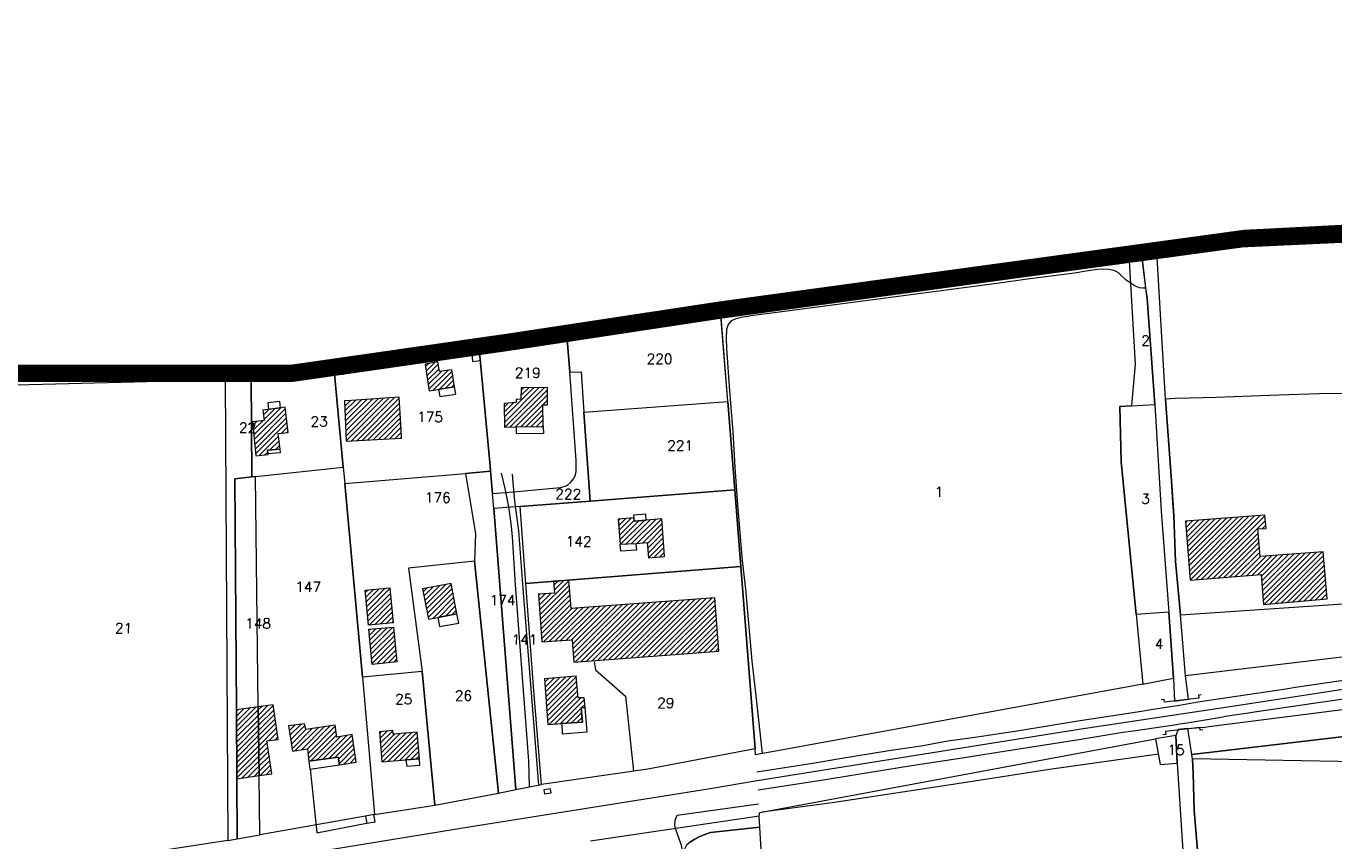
# Model space of a CAD drawing. Header units: metres. Extents: x 578835 to 593571, y 248557 to 255108.
# Tile 144 of 251: x 584321 to 584775, y 253025 to 253307. Entities that reach past the tile are written whole.
import ezdxf

# ---------------------------------------------------------------- set-up
doc = ezdxf.new("R2010")
doc.units = ezdxf.units.M
doc.linetypes.add('CACHEX2', pattern=[0.75, 0.5, -0.25])
doc.linetypes.add('SOLID_LINE', pattern=[0])
for name, color, linetype, lineweight in [('Cad-BATIMENT_BATI_LEGER13', 7, 'SOLID_LINE', 0), ('Cad-BATIMENT_BATI_PRIVE12', 7, 'SOLID_LINE', 0), ('Cad-BATIMENT_BATI_PRIVE12_HACH', 7, 'SOLID_LINE', 0), ('Cad-HYDROGRAPHI_COURS_D_EAU28', 5, 'SOLID_LINE', 0), ('Cad-PARCELLAIRE_PARCELLE1', 250, 'SOLID_LINE', 0), ('Cad-RESEAU_ROUT_AXE_DE_VOIE26', 255, 'SOLID_LINE', 0), ('Cad-RESEAU_ROUT_LIMITE_DE_VOIE_P23', 8, 'SOLID_LINE', 0), ('Cad-TOPONYMIE_NUMERO_DE_PARCELL182', 250, 'SOLID_LINE', 0), ('PLU', 7, 'CACHEX2', 5)]:
    doc.layers.add(name, color=color, linetype=linetype, lineweight=lineweight)
doc.styles.add('TEXTSTYLE_45_11', font='txt.shx', dxfattribs={"oblique": 50})

msp = doc.modelspace()

# ---------------------------------------------------------------- hatches: boundary and pattern name
at = {"layer": 'Cad-BATIMENT_BATI_PRIVE12_HACH', "ltscale": 0.4}
h = msp.add_hatch(dxfattribs=at)
h.set_pattern_fill('ANSI31', color=256, scale=0.4, style=0)
h.paths.add_polyline_path([(584461.28, 253180.69), (584470.05, 253182.1), (584469.15, 253188.04), (584464.83, 253187.45), (584464.31, 253190.76), (584459.92, 253190.05), (584460.35, 253186.75)])
h = msp.add_hatch(dxfattribs=at)
h.set_pattern_fill('ANSI31', color=256, scale=0.4, style=0)
h.paths.add_polyline_path([(584487.28, 253176.29), (584487.38, 253168.16), (584491.57, 253168.29), (584500.8, 253168.39), (584500.66, 253175.85), (584502.31, 253175.87), (584502.3, 253181.9), (584493.16, 253181.8), (584493.07, 253177.89), (584491.44, 253177.75), (584491.45, 253176.64)])
h = msp.add_hatch(dxfattribs=at)
h.set_pattern_fill('ANSI31', color=256, scale=0.4, style=0)
h.paths.add_polyline_path([(584405.35, 253158.62), (584405.13, 253160.17), (584409.55, 253160.54), (584408.85, 253165.94), (584412.3, 253166.23), (584411.3, 253175.07), (584403.56, 253174.09), (584404.03, 253170.44), (584399.95, 253169.99), (584401.1, 253158.17)])
h = msp.add_hatch(dxfattribs=at)
h.set_pattern_fill('ANSI31', color=256, scale=0.4, style=0)
h.paths.add_polyline_path([(584450.83, 253178.49), (584434.27, 253177.43), (584431.9, 253177.23), (584432.48, 253163.24), (584451.68, 253164.29), (584451.52, 253167.17)])
h = msp.add_hatch(dxfattribs=at)
h.set_pattern_fill('ANSI31', color=256, scale=0.4, style=0)
h.paths.add_polyline_path([(584541.97, 253136.28), (584536.56, 253135.83), (584532.39, 253135.48), (584532.29, 253136.7), (584526.89, 253136.25), (584527.53, 253127.49), (584532.95, 253127.83), (584536.95, 253128.16), (584537.32, 253122.85), (584542.96, 253123.32)])
h = msp.add_hatch(dxfattribs=at)
h.set_pattern_fill('ANSI31', color=256, scale=0.4, style=0)
h.paths.add_polyline_path([(584751.75, 253132.98), (584751.27, 253137.62), (584723.76, 253135.54), (584725.31, 253115.05), (584749.95, 253117), (584750.74, 253106.59), (584772.91, 253108.56), (584771.54, 253124.93), (584749.6, 253123.22), (584748.79, 253132.85)])
h = msp.add_hatch(dxfattribs=at)
h.set_pattern_fill('ANSI31', color=256, scale=0.4, style=0)
h.paths.add_polyline_path([(584439.03, 253111.62), (584447.61, 253112.45), (584448.8, 253100.28), (584440.22, 253099.45)])
h = msp.add_hatch(dxfattribs=at)
h.set_pattern_fill('ANSI31', color=256, scale=0.4, style=0)
h.paths.add_polyline_path([(584464.21, 253102.13), (584470.87, 253103.35), (584468.93, 253113.89), (584458.94, 253112.06), (584461.06, 253101.53)])
h = msp.add_hatch(dxfattribs=at)
h.set_pattern_fill('ANSI31', color=256, scale=0.4, style=0)
h.paths.add_polyline_path([(584509.78, 253115.08), (584504.37, 253114.74), (584504.72, 253110.53), (584499.15, 253110.18), (584500.36, 253093.68), (584510.86, 253094.33), (584511.51, 253086.57), (584561.79, 253090.45), (584560.41, 253108.94), (584510.53, 253105.22)])
h = msp.add_hatch(dxfattribs=at)
h.set_pattern_fill('ANSI31', color=256, scale=0.4, style=0)
h.paths.add_polyline_path([(584440.33, 253098.02), (584448.93, 253098.73), (584450.02, 253086.68), (584441.51, 253085.85)])
h = msp.add_hatch(dxfattribs=at)
h.set_pattern_fill('ANSI31', color=256, scale=0.4, style=0)
h.paths.add_polyline_path([(584507.26, 253065.38), (584514.48, 253065.76), (584513.99, 253070.74), (584515.38, 253070.85), (584515.01, 253074.28), (584512.96, 253074.21), (584512.32, 253081.74), (584501.27, 253080.82), (584502.44, 253064.97)])
h = msp.add_hatch(dxfattribs=at)
h.set_pattern_fill('ANSI31', color=256, scale=0.4, style=0)
h.paths.add_polyline_path([(584394.37, 253070.1), (584394.56, 253046.15), (584402.22, 253047.23), (584401.95, 253071.06)])
h = msp.add_hatch(dxfattribs=at)
h.set_pattern_fill('ANSI31', color=256, scale=0.4, style=0)
h.paths.add_polyline_path([(584401.95, 253071.06), (584402.22, 253047.23), (584406.62, 253047.82), (584405.12, 253057.84), (584404.92, 253059.27), (584408.91, 253059.83), (584407.16, 253071.83)])
h = msp.add_hatch(dxfattribs=at)
h.set_pattern_fill('ANSI31', color=256, scale=0.4, style=0)
h.paths.add_polyline_path([(584413.78, 253055.78), (584419.07, 253056.56), (584419.52, 253052.24), (584429.7, 253053.66), (584430.17, 253051.02), (584435.94, 253051.95), (584434.48, 253061.52), (584429.19, 253060.63), (584428.61, 253064.71), (584418.44, 253063.19), (584418.03, 253065.16), (584412.47, 253064.47)])
h = msp.add_hatch(dxfattribs=at)
h.set_pattern_fill('ANSI31', color=256, scale=0.4, style=0)
h.paths.add_polyline_path([(584444.83, 253052.02), (584453.19, 253052.72), (584457.85, 253053.11), (584457.08, 253062.3), (584448.73, 253061.6), (584448.62, 253062.93), (584443.97, 253062.43)])

# ---------------------------------------------------------------- linework, layer by layer
at = {"layer": 'Cad-BATIMENT_BATI_LEGER13'}
for points in [[(584476.08, 253193.85), (584476.33, 253190.87), (584479.11, 253191.21), (584478.77, 253194.19), (584476.08, 253193.85), (584476.08, 253193.85)], [(584476.08, 253193.85), (584476.33, 253190.87), (584479.11, 253191.21), (584478.77, 253194.19), (584476.08, 253193.85), (584476.08, 253193.85)], [(584429.77, 253187.87), (584429.89, 253186.43), (584431.36, 253186.55), (584431.16, 253187.98), (584429.77, 253187.87), (584429.77, 253187.87)], [(584429.77, 253187.87), (584429.89, 253186.43), (584431.36, 253186.55), (584431.16, 253187.98), (584429.77, 253187.87), (584429.77, 253187.87)], [(584470.51, 253179.57), (584470.05, 253182.1), (584464.53, 253181.19), (584464.98, 253178.77), (584470.51, 253179.57), (584470.51, 253179.57)], [(584470.51, 253179.57), (584470.05, 253182.1), (584464.53, 253181.19), (584464.98, 253178.77), (584470.51, 253179.57), (584470.51, 253179.57)], [(584409.68, 253174.82), (584409.41, 253177.03), (584405.25, 253176.57), (584405.51, 253174.36), (584409.68, 253174.82), (584409.68, 253174.82)], [(584409.68, 253174.82), (584409.41, 253177.03), (584405.25, 253176.57), (584405.51, 253174.36), (584409.68, 253174.82), (584409.68, 253174.82)], [(584491.57, 253168.29), (584500.8, 253168.39), (584500.92, 253165.95), (584491.61, 253165.84), (584491.57, 253168.29), (584491.57, 253168.29)], [(584491.57, 253168.29), (584500.8, 253168.39), (584500.92, 253165.95), (584491.61, 253165.84), (584491.57, 253168.29), (584491.57, 253168.29)], [(584409.65, 253159.32), (584409.55, 253160.54), (584405.13, 253160.17), (584405.32, 253158.96), (584409.65, 253159.32), (584409.65, 253159.32)], [(584409.65, 253159.32), (584409.55, 253160.54), (584405.13, 253160.17), (584405.32, 253158.96), (584409.65, 253159.32), (584409.65, 253159.32)], [(584532.21, 253137.58), (584532.29, 253136.7), (584532.39, 253135.48), (584536.56, 253135.83), (584536.39, 253137.93), (584532.21, 253137.58), (584532.21, 253137.58)], [(584532.21, 253137.58), (584532.29, 253136.7), (584532.39, 253135.48), (584536.56, 253135.83), (584536.39, 253137.93), (584532.21, 253137.58), (584532.21, 253137.58)], [(584527.53, 253127.49), (584532.95, 253127.83), (584533.15, 253125.51), (584527.74, 253125.06), (584527.53, 253127.49), (584527.53, 253127.49)], [(584527.53, 253127.49), (584532.95, 253127.83), (584533.15, 253125.51), (584527.74, 253125.06), (584527.53, 253127.49), (584527.53, 253127.49)], [(584471.55, 253100.18), (584470.87, 253103.35), (584464.21, 253102.13), (584464.81, 253098.95), (584471.55, 253100.18), (584471.55, 253100.18)], [(584471.55, 253100.18), (584470.87, 253103.35), (584464.21, 253102.13), (584464.81, 253098.95), (584471.55, 253100.18), (584471.55, 253100.18)], [(584516.08, 253062.43), (584515.38, 253070.85), (584513.99, 253070.74), (584514.48, 253065.76), (584507.26, 253065.38), (584507.4, 253061.72), (584516.08, 253062.43), (584516.08, 253062.43)], [(584516.08, 253062.43), (584515.38, 253070.85), (584513.99, 253070.74), (584514.48, 253065.76), (584507.26, 253065.38), (584507.4, 253061.72), (584516.08, 253062.43), (584516.08, 253062.43)], [(584430.17, 253051.02), (584429.7, 253053.66), (584419.52, 253052.24), (584419.83, 253049.49), (584430.17, 253051.02), (584430.17, 253051.02)], [(584430.17, 253051.02), (584429.7, 253053.66), (584419.52, 253052.24), (584419.83, 253049.49), (584430.17, 253051.02), (584430.17, 253051.02)], [(584458.03, 253050.9), (584457.85, 253053.11), (584453.19, 253052.72), (584453.45, 253050.51), (584458.03, 253050.9), (584458.03, 253050.9)], [(584458.03, 253050.9), (584457.85, 253053.11), (584453.19, 253052.72), (584453.45, 253050.51), (584458.03, 253050.9), (584458.03, 253050.9)], [(584501.23, 253040.9), (584503.59, 253041.22), (584503.39, 253042.65), (584501.03, 253042.34), (584501.23, 253040.9), (584501.23, 253040.9)], [(584501.23, 253040.9), (584503.59, 253041.22), (584503.39, 253042.65), (584501.03, 253042.34), (584501.23, 253040.9), (584501.23, 253040.9)], [(584442.08, 253033.73), (584439.16, 253033.15), (584439.61, 253030.74), (584442.54, 253031.21), (584442.08, 253033.73), (584442.08, 253033.73)], [(584442.08, 253033.73), (584439.16, 253033.15), (584439.61, 253030.74), (584442.54, 253031.21), (584442.08, 253033.73), (584442.08, 253033.73)]]:
    msp.add_lwpolyline(points, close=True, dxfattribs=at)
at = {"layer": 'Cad-BATIMENT_BATI_PRIVE12'}
for points in [[(584461.28, 253180.69), (584470.05, 253182.1), (584469.15, 253188.04), (584464.83, 253187.45), (584464.31, 253190.76), (584459.92, 253190.05), (584460.35, 253186.75), (584461.28, 253180.69), (584461.28, 253180.69)], [(584487.28, 253176.29), (584487.38, 253168.16), (584491.57, 253168.29), (584500.8, 253168.39), (584500.66, 253175.85), (584502.31, 253175.87), (584502.3, 253181.9), (584493.16, 253181.8), (584493.07, 253177.89), (584491.44, 253177.75), (584491.45, 253176.64), (584487.28, 253176.29), (584487.28, 253176.29)], [(584405.35, 253158.62), (584405.13, 253160.17), (584409.55, 253160.54), (584408.85, 253165.94), (584412.3, 253166.23), (584411.3, 253175.07), (584403.56, 253174.09), (584404.03, 253170.44), (584399.95, 253169.99), (584401.1, 253158.17), (584405.35, 253158.62), (584405.35, 253158.62)], [(584450.83, 253178.49), (584434.27, 253177.43), (584431.9, 253177.23), (584432.48, 253163.24), (584451.68, 253164.29), (584451.52, 253167.17), (584450.83, 253178.49), (584450.83, 253178.49)], [(584541.97, 253136.28), (584536.56, 253135.83), (584532.39, 253135.48), (584532.29, 253136.7), (584526.89, 253136.25), (584527.53, 253127.49), (584532.95, 253127.83), (584536.95, 253128.16), (584537.32, 253122.85), (584542.96, 253123.32), (584541.97, 253136.28), (584541.97, 253136.28)], [(584751.75, 253132.98), (584751.27, 253137.62), (584723.76, 253135.54), (584725.31, 253115.05), (584749.95, 253117), (584750.74, 253106.59), (584772.91, 253108.56), (584771.54, 253124.93), (584749.6, 253123.22), (584748.79, 253132.85), (584751.75, 253132.98), (584751.75, 253132.98)], [(584439.03, 253111.62), (584447.61, 253112.45), (584448.8, 253100.28), (584440.22, 253099.45), (584439.03, 253111.62), (584439.03, 253111.62)], [(584464.21, 253102.13), (584470.87, 253103.35), (584468.93, 253113.89), (584458.94, 253112.06), (584461.06, 253101.53), (584464.21, 253102.13), (584464.21, 253102.13)], [(584509.78, 253115.08), (584504.37, 253114.74), (584504.72, 253110.53), (584499.15, 253110.18), (584500.36, 253093.68), (584510.86, 253094.33), (584511.51, 253086.57), (584561.79, 253090.45), (584560.41, 253108.94), (584510.53, 253105.22), (584509.78, 253115.08), (584509.78, 253115.08)], [(584440.33, 253098.02), (584448.93, 253098.73), (584450.02, 253086.68), (584441.51, 253085.85), (584440.33, 253098.02), (584440.33, 253098.02)], [(584507.26, 253065.38), (584514.48, 253065.76), (584513.99, 253070.74), (584515.38, 253070.85), (584515.01, 253074.28), (584512.96, 253074.21), (584512.32, 253081.74), (584501.27, 253080.82), (584502.44, 253064.97), (584507.26, 253065.38), (584507.26, 253065.38)], [(584394.37, 253070.1), (584394.56, 253046.15), (584402.22, 253047.23), (584402.22, 253047.23), (584402.22, 253047.23), (584402.22, 253047.23), (584401.95, 253071.06), (584394.37, 253070.1), (584394.37, 253070.1), (584394.37, 253070.1)], [(584401.95, 253071.06), (584402.22, 253047.23), (584406.62, 253047.82), (584405.12, 253057.84), (584404.92, 253059.27), (584408.91, 253059.83), (584407.16, 253071.83), (584401.95, 253071.06), (584401.95, 253071.06), (584401.95, 253071.06)], [(584413.78, 253055.78), (584419.07, 253056.56), (584419.52, 253052.24), (584429.7, 253053.66), (584430.17, 253051.02), (584435.94, 253051.95), (584434.48, 253061.52), (584429.19, 253060.63), (584428.61, 253064.71), (584418.44, 253063.19), (584418.03, 253065.16), (584412.47, 253064.47), (584413.78, 253055.78), (584413.78, 253055.78)], [(584444.83, 253052.02), (584453.19, 253052.72), (584457.85, 253053.11), (584457.08, 253062.3), (584448.73, 253061.6), (584448.62, 253062.93), (584448.62, 253062.93), (584443.97, 253062.43), (584444.83, 253052.02), (584444.83, 253052.02)]]:
    msp.add_lwpolyline(points, close=True, dxfattribs=at)
at = {"layer": 'Cad-HYDROGRAPHI_COURS_D_EAU28'}
for points in [[(584823.31, 253237.17), (584744.24, 253233.45), (584713.54, 253229.11), (584713.54, 253229.11), (584713.54, 253229.11), (584708.39, 253228.56), (584708.64, 253226.58), (584713.88, 253227.01), (584742.84, 253230.66), (584815.73, 253234.09)], [(584729.22, 253006.25), (584726.72, 253035.14), (584726.38, 253048.04), (584726.13, 253053.03), (584725.91, 253054.57), (584724.58, 253063.6), (584721.16, 253063.2), (584721.16, 253063.2), (584721.16, 253063.2), (584720.42, 253061.14), (584720.89, 253051.59), (584724.45, 252996.15)]]:
    msp.add_lwpolyline(points, dxfattribs=at)
msp.add_lwpolyline([(584708.64, 253226.58), (584709.9, 253216.53), (584710.37, 253212.79), (584713.04, 253176), (584715.32, 253138.96), (584718, 253103.96), (584719.58, 253081.02), (584719.92, 253073.02), (584724.8, 253073.76), (584723.72, 253081.81), (584722.97, 253091.78), (584721.94, 253103.07), (584720.23, 253121.53), (584719.63, 253137.54), (584719.35, 253141.98), (584718.88, 253149.51), (584716.83, 253177.88), (584713.88, 253227.01), (584708.64, 253226.58), (584708.64, 253226.58)], close=True, dxfattribs=at)
at = {"layer": 'Cad-PARCELLAIRE_PARCELLE1'}
for points in [[(584869.46, 253182.96), (584862.98, 253182.53), (584857.48, 253182.4), (584847.03, 253182.08), (584833.06, 253181.59), (584819.08, 253181.31), (584805.1, 253180.92), (584791.07, 253180.19), (584784.09, 253179.82), (584770.09, 253179.65), (584756.11, 253179.27), (584746.58, 253178.92), (584734.34, 253178.45), (584720.28, 253178.06), (584716.83, 253177.88), (584713.88, 253227.01), (584742.84, 253230.66), (584815.73, 253234.09), (584863.94, 253236.22), (584869.46, 253182.96), (584869.46, 253182.96)], [(584705, 253175.55), (584700.97, 253175.32), (584701.35, 253156.07), (584706.61, 253103.12), (584708.95, 253079.01), (584574.52, 253054.5), (584574.35, 253056.5), (584569.46, 253119.85), (584567.33, 253146.42), (584564.85, 253177.09), (584562.52, 253206.77), (584704.17, 253225.87), (584706.26, 253190.04), (584705, 253175.55), (584705, 253175.55)], [(584713.04, 253176), (584710.37, 253212.79), (584708.64, 253226.58), (584704.17, 253225.87), (584706.26, 253190.04), (584705, 253175.55), (584713.04, 253176), (584713.04, 253176)], [(584514.97, 253173.37), (584564.85, 253177.09), (584562.56, 253206.33), (584562.52, 253206.77), (584509.02, 253200.07), (584510.02, 253187.22), (584513.96, 253187.33), (584514.97, 253173.37), (584514.97, 253173.37)], [(584478.77, 253194.19), (584482.41, 253154.59), (584482.56, 253152.82), (584483.21, 253145.08), (584490.58, 253145.69), (584506.85, 253147.16), (584508.46, 253147.63), (584509.25, 253148.03), (584510.33, 253148.9), (584511.45, 253150.33), (584512.01, 253151.6), (584512.32, 253152.75), (584512.31, 253154.86), (584512.24, 253156.64), (584510.02, 253187.22), (584509.02, 253200.07), (584507.47, 253199.94), (584478.77, 253194.19), (584478.77, 253194.19)], [(584431.98, 253148.6), (584473.89, 253152.1), (584482.56, 253152.82), (584482.41, 253154.59), (584478.77, 253194.19), (584428.28, 253187.85), (584431.43, 253154.24), (584431.98, 253148.6), (584431.98, 253148.6)], [(584313.42, 253182.71), (584390.48, 253184.69), (584391.4, 253024.71), (584310.51, 253012.37), (584311.75, 253083.37), (584313.42, 253182.71), (584313.42, 253182.71)], [(584399.73, 253150.91), (584399.47, 253185.56), (584390.48, 253184.69), (584391.4, 253024.71), (584394.65, 253025.31), (584394.56, 253046.15), (584394.37, 253070.1), (584393.85, 253150.2), (584399.73, 253150.91), (584399.73, 253150.91)], [(584401.04, 253151.02), (584431.43, 253154.24), (584428.28, 253187.85), (584399.47, 253185.56), (584399.73, 253150.91), (584401.04, 253151.02), (584401.04, 253151.02)], [(584517.14, 253142.45), (584492.81, 253140.64), (584491.09, 253140.49), (584483.64, 253139.87), (584483.21, 253145.08), (584490.58, 253145.69), (584506.85, 253147.16), (584508.46, 253147.63), (584509.25, 253148.03), (584510.33, 253148.9), (584511.45, 253150.33), (584512.01, 253151.6), (584512.32, 253152.75), (584512.31, 253154.86), (584512.24, 253156.64), (584510.02, 253187.22), (584513.96, 253187.33), (584514.97, 253173.37), (584517.14, 253142.45), (584517.14, 253142.45)], [(584716.83, 253177.88), (584718.88, 253149.51), (584719.63, 253137.54), (584720.23, 253121.53), (584721.94, 253103.07), (584858.73, 253112.28), (584857.48, 253182.4), (584847.03, 253182.08), (584833.06, 253181.59), (584819.08, 253181.31), (584805.1, 253180.92), (584791.07, 253180.19), (584784.09, 253179.82), (584770.09, 253179.65), (584756.11, 253179.27), (584746.58, 253178.92), (584734.34, 253178.45), (584720.28, 253178.06), (584716.83, 253177.88), (584716.83, 253177.88)], [(584872.15, 253099.58), (584723.72, 253081.81), (584722.97, 253091.78), (584721.94, 253103.07), (584858.73, 253112.28), (584857.48, 253182.4), (584862.98, 253182.53), (584872.15, 253099.58), (584872.15, 253099.58)], [(584517.14, 253142.45), (584514.97, 253173.37), (584564.85, 253177.09), (584567.33, 253146.42), (584517.14, 253142.45), (584517.14, 253142.45)], [(584718, 253103.96), (584706.61, 253103.12), (584701.35, 253156.07), (584700.97, 253175.32), (584705, 253175.55), (584713.04, 253176), (584715.32, 253138.96), (584718, 253103.96), (584718, 253103.96)], [(584401.04, 253151.02), (584431.43, 253154.24), (584431.98, 253148.6), (584438.09, 253081.45), (584442.33, 253033.76), (584442.08, 253033.73), (584439.16, 253033.15), (584402.45, 253026.74), (584402.22, 253047.23), (584401.95, 253071.06), (584401.04, 253151.02), (584401.04, 253151.02)], [(584473.89, 253152.1), (584477.37, 253131.1), (584477, 253121.7), (584454.13, 253119.23), (584458.86, 253083.4), (584438.09, 253081.45), (584431.98, 253148.6), (584473.89, 253152.1), (584473.89, 253152.1)], [(584473.89, 253152.1), (584477.37, 253131.1), (584477, 253121.7), (584485.31, 253041.14), (584491.38, 253042.42), (584483.64, 253139.87), (584483.21, 253145.08), (584482.56, 253152.82), (584473.89, 253152.1), (584473.89, 253152.1)], [(584399.73, 253150.91), (584393.85, 253150.2), (584394.37, 253070.1), (584394.56, 253046.15), (584394.65, 253025.31), (584402.45, 253026.74), (584402.22, 253047.23), (584401.95, 253071.06), (584401.04, 253151.02), (584399.73, 253150.91), (584399.73, 253150.91)], [(584494.8, 253113.94), (584492.81, 253140.64), (584517.14, 253142.45), (584567.33, 253146.42), (584569.46, 253119.85), (584494.8, 253113.94), (584494.8, 253113.94)], [(584483.64, 253139.87), (584491.38, 253042.42), (584500.21, 253044.16), (584497.46, 253078.16), (584494.8, 253113.94), (584492.81, 253140.64), (584491.09, 253140.49), (584483.64, 253139.87), (584483.64, 253139.87)], [(584477, 253121.7), (584454.13, 253119.23), (584458.86, 253083.4), (584463.24, 253036.95), (584485.31, 253041.14), (584477, 253121.7), (584477, 253121.7)], [(584500.21, 253044.16), (584497.46, 253078.16), (584494.8, 253113.94), (584569.46, 253119.85), (584574.35, 253056.5), (584537.19, 253049.49), (584500.21, 253044.16), (584500.21, 253044.16)], [(584718, 253103.96), (584706.61, 253103.12), (584708.95, 253079.01), (584719.58, 253081.02), (584718, 253103.96), (584718, 253103.96)], [(585007.15, 253087.8), (584725.91, 253054.57), (584724.58, 253063.6), (584730.4, 253064.09), (584731.86, 253064.32), (585040.77, 253103.66), (585041.92, 253092.83), (585042.07, 253091.95), (585007.15, 253087.8), (585007.15, 253087.8)], [(585007.15, 253087.8), (585012.22, 253047.88), (584927.95, 253049.4), (584726.13, 253053.03), (584725.91, 253054.57), (585007.15, 253087.8), (585007.15, 253087.8)], [(584463.24, 253036.95), (584458.86, 253083.4), (584438.09, 253081.45), (584442.33, 253033.76), (584463.24, 253036.95), (584463.24, 253036.95)], [(584713.34, 253059.99), (584714.99, 253051.1), (584720.89, 253051.59), (584720.42, 253061.14), (584713.34, 253059.99), (584713.34, 253059.99)], [(584577.99, 252996.28), (584575.96, 253029.33), (584575.8, 253033.21), (584575.95, 253034.45), (584713.34, 253059.99), (584714.99, 253051.1), (584720.89, 253051.59), (584724.45, 252996.15), (584725.71, 252983.22), (584726.13, 252970.21), (584724.48, 252962.38), (584719.52, 252950.7), (584703.73, 252955.19), (584632.63, 252977.66), (584577.99, 252996.28), (584577.99, 252996.28)], [(584553.02, 252975.57), (584579.14, 252977.54), (584577.99, 252996.28), (584575.96, 253029.33), (584560.93, 253027.73), (584558.89, 253027.45), (584556.88, 253026.84), (584554.98, 253026.01), (584553.4, 253025.21), (584551.91, 253024.3), (584550.61, 253023.07), (584549.81, 253021.78), (584549.1, 253020.5), (584553.02, 252975.57), (584553.02, 252975.57)]]:
    msp.add_lwpolyline(points, close=True, dxfattribs=at)
for points in [[(584927.95, 253049.4), (584726.13, 253053.03), (584726.13, 253053.03), (584726.13, 253053.03), (584726.38, 253048.04), (584726.72, 253035.14), (584729.22, 253006.25)], [(584551.91, 253024.3), (584553.4, 253025.21), (584554.98, 253026.01), (584556.88, 253026.84), (584558.89, 253027.45), (584560.93, 253027.73), (584575.96, 253029.33), (584575.8, 253033.21), (584517.19, 253024.52)]]:
    msp.add_lwpolyline(points, dxfattribs=at)
at = {"layer": 'Cad-RESEAU_ROUT_AXE_DE_VOIE26'}
for points in [[(584708.53, 253227.53), (584641.72, 253218.49), (584626.87, 253216.37), (584611.95, 253214.48), (584596.06, 253212.34), (584562.33, 253207.74), (584582.37, 253210.45), (584562.33, 253207.74)], [(584708.53, 253227.53), (584641.72, 253218.49), (584626.87, 253216.37), (584611.95, 253214.48), (584596.06, 253212.34), (584562.33, 253207.74), (584582.37, 253210.45), (584562.33, 253207.74)], [(584309.85, 253183.84), (584341.22, 253184.66), (584361.22, 253185.16), (584361.4, 253185.17), (584373.41, 253185.46), (584378.41, 253185.59), (584381.22, 253185.69), (584381.23, 253185.69), (584381.4, 253185.69), (584386.41, 253185.88), (584428.16, 253188.87), (584431.28, 253189.3), (584433.22, 253189.49), (584436.23, 253189.87), (584448.1, 253191.41), (584451.09, 253191.8), (584453.1, 253192.04), (584461.04, 253193.13), (584478.6, 253195.33), (584480.84, 253195.77), (584482.78, 253196.15), (584490.66, 253197.74), (584497.54, 253199), (584505.35, 253200.58), (584507.41, 253200.9), (584510.29, 253201.27), (584522.23, 253202.74), (584525.22, 253203.13), (584527.16, 253203.37), (584535.17, 253204.41), (584542.04, 253205.23), (584550.03, 253206.27), (584551.98, 253206.47), (584554.97, 253206.83), (584556.97, 253207.09), (584559.76, 253207.43), (584559.94, 253207.45), (584562.33, 253207.74)], [(584309.85, 253183.84), (584341.22, 253184.66), (584361.22, 253185.16), (584361.4, 253185.17), (584373.41, 253185.46), (584378.41, 253185.59), (584381.22, 253185.69), (584381.23, 253185.69), (584381.4, 253185.69), (584386.41, 253185.88), (584428.16, 253188.87), (584431.28, 253189.3), (584433.22, 253189.49), (584436.23, 253189.87), (584448.1, 253191.41), (584451.09, 253191.8), (584453.1, 253192.04), (584461.04, 253193.13), (584478.6, 253195.33), (584480.84, 253195.77), (584482.78, 253196.15), (584490.66, 253197.74), (584497.54, 253199), (584505.35, 253200.58), (584507.41, 253200.9), (584510.29, 253201.27), (584522.23, 253202.74), (584525.22, 253203.13), (584527.16, 253203.37), (584535.17, 253204.41), (584542.04, 253205.23), (584550.03, 253206.27), (584551.98, 253206.47), (584554.97, 253206.83), (584556.97, 253207.09), (584559.76, 253207.43), (584559.94, 253207.45), (584562.33, 253207.74)], [(585471.91, 253061.55), (585350.06, 253105.09), (585326.92, 253111.62), (585305.88, 253115.73), (585233.06, 253124.71), (585197.48, 253128.66), (585178.82, 253129.48), (585157.46, 253127.85), (585127.66, 253124.58), (585044.26, 253113.1), (584973.96, 253103.6), (584868.75, 253089.51), (584799.5, 253080.35), (584738.44, 253071.03), (584687.49, 253063.31), (584646.82, 253056.93), (584575.06, 253045.38)], [(584575.06, 253045.38), (584558.74, 253042.67), (584518.06, 253036.15), (584475.81, 253029.53), (584426.21, 253021.34), (584356.03, 253010.9), (584272.29, 252997.47), (584217.94, 252989.05), (584173.43, 252981.83), (584115.5, 252973.19), (584068.36, 252965.17), (584025.68, 252958.77), (583978.41, 252951.46), (583918.07, 252941.91), (583844.11, 252931.86), (583830.88, 252930.64), (583698.71, 252924.03)]]:
    msp.add_lwpolyline(points, dxfattribs=at)
at = {"layer": 'Cad-RESEAU_ROUT_LIMITE_DE_VOIE_P23'}
for p, q in [((584419.99, 253049.57), (584422.31, 253027.43)), ((584422.31, 253027.43), (584439.51, 253030.71))]:
    msp.add_line(p, q, dxfattribs=at)
for points in [[(584709.89, 253216.57), (584709.46, 253216.35), (584708.89, 253216.35), (584707.73, 253216.52), (584706.65, 253216.89), (584705.89, 253217.24), (584703.12, 253219.11), (584701.13, 253221.03), (584700.46, 253221.63), (584699.68, 253222.1), (584698.85, 253222.46), (584697.06, 253222.87), (584695.21, 253222.95), (584693.21, 253222.82), (584689.2, 253222.24), (584685.22, 253221.6), (584668.89, 253219.44), (584658.21, 253218.03), (584580.22, 253207.74)], [(584580.22, 253207.74), (584576.39, 253207.22), (584572.86, 253206.72), (584571.81, 253206.54), (584569.38, 253206.13), (584567.44, 253205.62), (584566.08, 253204.99), (584565.07, 253203.78), (584564.47, 253202.05), (584564.29, 253198.88), (584564.44, 253195.55), (584565.33, 253182.26), (584566.58, 253166.55), (584567.31, 253154.24), (584568.22, 253141.19), (584569.92, 253121.85), (584571.04, 253111.94), (584573.2, 253086.94), (584574.54, 253075.94), (584576.8, 253054.95)], [(584496.09, 253043.33), (584495.86, 253052.36), (584491.19, 253113.45), (584490.23, 253130.21), (584489.68, 253134.71), (584488.93, 253140.45), (584487.58, 253146.85), (584486.34, 253152.17)], [(584490.08, 253151.85), (584490.37, 253147.59), (584490.82, 253142.55), (584492.29, 253132.21), (584493.7, 253113.64), (584499.16, 253043.95)], [(584518.47, 253086.74), (584518.95, 253083.89), (584529.42, 253074.78), (584532.22, 253048.73)], [(584574.95, 253048.58), (584595.09, 253051.71), (584603.09, 253053.06), (584620.82, 253055.91), (584623.21, 253056.28), (584632.73, 253057.74), (584634.44, 253058.03), (584641.27, 253059.3), (584650.63, 253060.64), (584653.69, 253061.1), (584665.97, 253062.95), (584685.72, 253066.08), (584708.4, 253069.63), (584711.05, 253070.04), (584721.64, 253071.7), (584722.89, 253071.91), (584727.95, 253072.84), (584758.56, 253077.39), (584759.23, 253077.52), (584761.95, 253077.97), (584772.18, 253079.39), (584782.52, 253080.88)], [(584789.05, 253075.28), (584768.19, 253072.28), (584747.63, 253069.26), (584745.6, 253068.96), (584737.49, 253067.73), (584736.66, 253067.57), (584733.35, 253066.89), (584724.27, 253065.49), (584721.7, 253065.08), (584720.64, 253064.85), (584708.81, 253063.12), (584707.31, 253062.91), (584701.29, 253062.03), (584686.68, 253059.67), (584665.22, 253056.29), (584644.68, 253053.06), (584628.68, 253050.6), (584610.13, 253047.63), (584597.29, 253045.56), (584575.41, 253042.18)], [(584729.18, 253075.25), (584728.19, 253075.12), (584728.32, 253074.13), (584716.4, 253072.68), (584716.27, 253073.67), (584715.28, 253073.55)], [(584729.79, 253063.08), (584728.8, 253062.96), (584728.68, 253063.95), (584716.76, 253062.5), (584716.88, 253061.51), (584715.9, 253061.4)], [(584714.36, 253054.64), (584676.58, 253049.42), (584653.48, 253045.76), (584629.29, 253042.13), (584601.12, 253037.83), (584576.76, 253034.56)], [(584549.12, 253020.51), (584548.98, 253022.64), (584547.83, 253025.95), (584546.85, 253028.58), (584546.52, 253029.82), (584546.64, 253031.77), (584547.29, 253033.48), (584575.55, 253037.45)]]:
    msp.add_lwpolyline(points, dxfattribs=at)
at = {"layer": 'PLU', "color": 7, "ltscale": 2, "const_width": 6}
msp.add_lwpolyline([(586993.91, 253927.32), (586153.97, 253589.15), (585711.85, 253408.69), (585661.81, 253388.55), (585581, 253364.58), (585517.12, 253352.49), (585304.49, 253329.51), (585175.23, 253291.72), (585055.77, 253248.87), (585042.31, 253244.14), (584950.27, 253244.14), (584744.2, 253233.61), (584562.27, 253208.76), (584490.62, 253197.88), (584413.7, 253186.83), (584302.86, 253186.83), (584161.5, 253181.3), (584121.01, 253172.5), (584095.41, 253169.82), (584062.66, 253161.38)], dxfattribs=at)

# ---------------------------------------------------------------- texts
at = {"layer": 'Cad-TOPONYMIE_NUMERO_DE_PARCELL182', "style": 'TEXTSTYLE_45_11'}
for s, height, p in [('2', 3.49, (584708.36, 253196.46)), ('220', 3.491, (584536.72, 253190.13)), ('219', 3.491, (584490.97, 253185.3)), ('23', 3.491, (584420.06, 253168.38)), ('175', 3.491, (584457.06, 253169.97)), ('22', 3.491, (584395.23, 253166.26)), ('221', 3.491, (584543.85, 253160.06)), ('1', 3.49, (584636.68, 253143.98)), ('176', 3.491, (584459.73, 253141.99)), ('222', 3.491, (584505.04, 253143.23)), ('3', 3.49, (584708.33, 253141.56)), ('142', 3.491, (584508.64, 253126.8)), ('147', 3.491, (584414.8, 253111.04)), ('174', 3.491, (584482.24, 253106.42)), ('21', 3.491, (584352.22, 253096.66)), ('148', 3.491, (584397.37, 253098.33)), ('141', 3.491, (584489.85, 253092.73)), ('4', 3.49, (584713.04, 253091.28)), ('25', 3.491, (584449.42, 253072.03)), ('26', 3.491, (584470.14, 253073.26)), ('29', 3.491, (584540.36, 253070.71)), ('15', 3.491, (584717.44, 253054.42))]:
    msp.add_text(s, height=height, rotation=359.5887, dxfattribs=at).set_placement(p)

doc.saveas('drawing.dxf')
